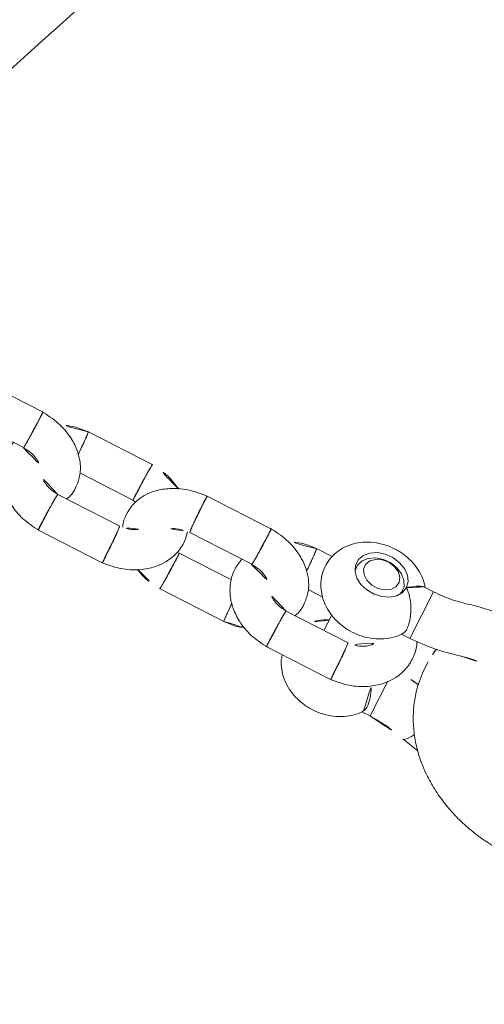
# Model space of a CAD drawing. Extents: x 5459245 to 5462690, y 5971016 to 5972523.
# Tile 141 of 198: x 5462452.0661 to 5462452.135, y 5972213.7708 to 5972213.9168. Entities that reach past the tile are written whole.
import ezdxf

# ---------------------------------------------------------------- set-up
doc = ezdxf.new("R2010")
doc.units = 0
doc.layers.add('A_MAŁA ARCHITEKTURA', color=195, linetype='CONTINUOUS', lineweight=9)

# ---------------------------------------------------------------- blocks, each defined once
blk = doc.blocks.new('A$C43995eb0')
at = {"layer": 'A_MAŁA ARCHITEKTURA', "linetype": 'Continuous'}
for p, q in [((1554.65, -825.89), (1555.2, -823.11)), ((1542.77, -827.76), (1544.24, -827.76)), ((1533.18, -831.78), (1533.18, -833.4)), ((1533.18, -831.78), (1533.18, -831.78)), ((1540.91, -831.78), (1533.18, -831.78)), ((1540.91, -833.14), (1540.91, -831.78)), ((1553.83, -831.78), (1548.05, -831.78)), ((1553.83, -833.14), (1553.83, -831.78)), ((1535.56, -835.93), (1535.06, -835.93)), ((1545.67, -839.61), (1545.67, -850.04)), ((1551.67, -850.18), (1551.67, -839.33)), ((1535.06, -843.62), (1535.56, -843.62)), ((1543.1, -843.62), (1545.67, -843.62)), ((1541.33, -848.46), (1541.33, -846.04)), ((1535.33, -847.53), (1535.33, -850.23)), ((1535.8, -857.38), (1535.8, -868.23)), ((1541.79, -867.95), (1541.79, -857.51)), ((1551.21, -868.17), (1551.21, -857.32)), ((1545.21, -859.25), (1545.21, -868.05)), ((1535.33, -877.38), (1535.33, -888.23)), ((1541.33, -886.46), (1541.33, -877.52)), ((1541.36, -877.62), (1541.43, -877.13)), ((1545.67, -877.61), (1545.67, -888.04)), ((1551.67, -888.18), (1551.67, -877.33)), ((1535.8, -895.38), (1535.8, -906.23)), ((1541.79, -905.95), (1541.79, -895.51))]:
    blk.add_line(p, q, dxfattribs=at)
at = {"layer": 'A_MAŁA ARCHITEKTURA', "linetype": 'Continuous', "flags": 128}
for points in [[(1554.65, -825.89), (1554.65, -825.74), (1554.38, -825.36), (1553.77, -824.93), (1553.26, -824.67)], [(1534.44, -835.64), (1533.54, -835.83), (1532.72, -836.36), (1532.05, -837.2), (1531.59, -838.27), (1531.39, -839.47), (1531.46, -840.7), (1531.79, -841.84), (1532.36, -842.81), (1533.11, -843.5), (1533.98, -843.87), (1534.89, -843.87), (1535.76, -843.5), (1536.52, -842.81), (1537.09, -841.84), (1537.42, -840.7), (1537.49, -839.47), (1537.28, -838.27), (1536.83, -837.2), (1536.16, -836.36), (1535.34, -835.83), (1534.44, -835.64)], [(1535.76, -843.51), (1535.65, -843.54), (1534.76, -843.6), (1533.9, -843.29), (1533.16, -842.63), (1532.6, -841.69), (1532.28, -840.57), (1532.24, -839.37), (1532.47, -838.21), (1532.96, -837.2), (1533.65, -836.44), (1534.48, -836.01), (1535.37, -835.95), (1535.76, -836.05)], [(1536.21, -838.36), (1536.47, -839.35), (1536.44, -840.39), (1536.14, -841.35), (1535.6, -842.1), (1534.9, -842.54), (1534.13, -842.6), (1533.39, -842.28), (1532.79, -841.62), (1532.41, -840.72), (1532.29, -839.68), (1532.46, -838.66), (1532.88, -837.79), (1533.52, -837.19), (1534.27, -836.94), (1535.03, -837.07), (1535.71, -837.56), (1536.21, -838.36)]]:
    blk.add_lwpolyline(points, dxfattribs=at)
at = {"layer": 'A_MAŁA ARCHITEKTURA', "linetype": 'Continuous'}
for points, knots in [([(768.63, -596.05), (771.65, -599.17), (780.31, -608.14), (794.77, -622.76), (812.06, -639.86), (829.56, -656.71), (847.24, -673.32), (865.1, -689.7), (883.15, -705.82), (901.38, -721.7), (919.78, -737.33), (938.36, -752.71), (957.11, -767.84), (976.03, -782.7), (995.11, -797.31), (1014.36, -811.66), (1033.77, -825.75), (1053.33, -839.57), (1073.05, -853.12), (1092.91, -866.4), (1112.93, -879.41), (1133.09, -892.15), (1153.39, -904.61), (1173.83, -916.79), (1194.41, -928.7), (1215.11, -940.32), (1235.95, -951.66), (1256.91, -962.72), (1277.99, -973.49), (1299.2, -983.97), (1320.52, -994.16), (1341.95, -1004.07), (1363.49, -1013.68), (1385.14, -1022.99), (1406.89, -1032.01), (1428.74, -1040.74), (1450.68, -1049.16), (1472.72, -1057.29), (1494.85, -1065.11), (1517.06, -1072.64), (1539.36, -1079.86), (1561.73, -1086.78), (1584.18, -1093.39), (1606.7, -1099.69), (1629.3, -1105.69), (1651.95, -1111.39), (1674.67, -1116.77), (1697.45, -1121.84), (1720.28, -1126.61), (1743.17, -1131.06), (1766.1, -1135.2), (1789.08, -1139.03), (1812.09, -1142.55), (1835.15, -1145.75), (1858.24, -1148.64), (1881.36, -1151.22), (1904.5, -1153.48), (1927.67, -1155.42), (1950.86, -1157.05), (1974.07, -1158.37), (1997.29, -1159.37), (2019.69, -1160.04), (2034.36, -1160.25), (2041.28, -1160.34)], [0, 0, 0, 0, 0.008859, 0.025435, 0.04201, 0.058584, 0.075158, 0.09173, 0.108302, 0.124873, 0.141442, 0.158011, 0.174578, 0.191145, 0.20771, 0.224275, 0.240838, 0.257401, 0.273962, 0.290523, 0.307082, 0.32364, 0.340197, 0.356754, 0.373309, 0.389863, 0.406416, 0.422968, 0.439519, 0.456068, 0.472617, 0.489165, 0.505712, 0.522258, 0.538803, 0.555347, 0.57189, 0.588432, 0.604973, 0.621513, 0.638052, 0.654591, 0.671129, 0.687665, 0.704202, 0.720737, 0.737272, 0.753806, 0.770339, 0.786872, 0.803404, 0.819936, 0.836467, 0.852998, 0.869528, 0.886058, 0.902587, 0.919116, 0.935645, 0.952174, 0.968702, 0.98523, 1, 1, 1, 1]), ([(1544.24, -827.76), (1544.79, -827.73), (1546.1, -827.64), (1548.12, -827.2), (1550.26, -826.44), (1552.29, -825.38), (1554.21, -824.06), (1555.98, -822.48), (1557.59, -820.65), (1559.02, -818.59), (1560.24, -816.34), (1561.24, -813.91), (1562, -811.35), (1562.51, -808.7), (1562.75, -805.98), (1562.74, -803.24), (1562.46, -800.51), (1561.91, -797.84), (1561.12, -795.3), (1560.37, -793.54), (1559.91, -792.65), (1559.83, -792.49)], [0, 0, 0, 0, 0.0388589, 0.0913909, 0.1438973, 0.1966979, 0.2500561, 0.304165, 0.3591196, 0.4149025, 0.4713968, 0.5284279, 0.5858183, 0.6434321, 0.7011813, 0.7590592, 0.8170907, 0.8752998, 0.9337109, 0.9885093, 1, 1, 1, 1]), ([(1564.16, -948.04), (1558.73, -946.25), (1546.18, -942.13), (1526.6, -935.3), (1505.39, -927.62), (1484.28, -919.63), (1463.27, -911.35), (1442.35, -902.77), (1421.53, -893.89), (1400.81, -884.72), (1380.21, -875.26), (1359.71, -865.5), (1339.33, -855.46), (1319.07, -845.13), (1298.93, -834.52), (1278.92, -823.61), (1262.16, -814.24), (1252.13, -808.39), (1248.67, -806.38)], [0, 0, 0, 0, 0.049787, 0.115236, 0.180681, 0.246123, 0.31156, 0.376992, 0.44242, 0.507844, 0.573263, 0.638677, 0.704087, 0.769492, 0.834892, 0.900288, 0.965678, 1, 1, 1, 1]), ([(1531.56, -819.73), (1531.59, -820.78), (1531.66, -822.88), (1532.12, -824.89), (1532.35, -825.89)], [0, 0, 0, 0, 0.499193, 1, 1, 1, 1]), ([(1539.84, -823.97), (1539.68, -823.3), (1539.37, -821.97), (1539.31, -820.54), (1539.29, -819.83)], [0, 0, 0, 0, 0.498758, 1, 1, 1, 1]), ([(1540.91, -831.78), (1540.85, -830.44), (1540.73, -827.77), (1540.14, -825.24), (1539.84, -823.97)], [0, 0, 0, 0, 0.499396, 1, 1, 1, 1]), ([(1532.35, -825.89), (1532.58, -826.84), (1533.03, -828.74), (1533.13, -830.76), (1533.18, -831.78)], [0, 0, 0, 0, 0.499181, 1, 1, 1, 1]), ([(1553.83, -831.78), (1553.88, -830.76), (1553.97, -828.74), (1554.43, -826.84), (1554.65, -825.89)], [0, 0, 0, 0, 0.500819, 1, 1, 1, 1]), ([(1540.55, -827.51), (1540.64, -827.53), (1541.37, -827.71), (1542.11, -827.74), (1542.77, -827.76)], [0, 0, 0, 0, 0.121428, 1, 1, 1, 1]), ([(1546.46, -827.5), (1546.43, -827.6), (1546.22, -828.62), (1546.2, -829.69), (1546.18, -830.66)], [0, 0, 0, 0, 0.101827, 1, 1, 1, 1]), ([(1551.68, -839.58), (1551.55, -838.45), (1551.29, -836.36), (1550.03, -833.81), (1548.64, -832.13), (1547.12, -830.96), (1545.34, -830.17), (1543.31, -829.97), (1541.74, -830.15), (1540.99, -830.56), (1540.82, -830.65)], [0, 0, 0, 0, 0.186771, 0.348024, 0.479109, 0.578524, 0.708009, 0.839007, 0.964048, 1, 1, 1, 1]), ([(1533.18, -833.14), (1532.88, -833.38), (1532.23, -833.92), (1531.41, -835.01), (1530.73, -836.33), (1530.28, -837.82), (1530.08, -839.4), (1530.15, -841.03), (1530.51, -842.63), (1531.13, -844.08), (1531.97, -845.33), (1532.97, -846.33), (1534.11, -847.1), (1535.4, -847.61), (1536.79, -847.83), (1538.2, -847.72), (1539.53, -847.31), (1540.73, -846.63), (1541.78, -845.71), (1542.66, -844.57), (1543.34, -843.24), (1543.8, -841.76), (1544, -840.17), (1543.93, -838.55), (1543.58, -836.95), (1542.96, -835.49), (1542.12, -834.25), (1541.34, -833.41), (1540.8, -833.07), (1540.65, -832.97)], [0, 0, 0, 0, 0.029478, 0.066484, 0.104568, 0.143665, 0.183525, 0.223956, 0.264952, 0.306544, 0.344132, 0.380843, 0.416667, 0.451831, 0.489909, 0.526822, 0.562921, 0.598743, 0.634904, 0.671898, 0.709967, 0.749052, 0.788904, 0.829328, 0.870316, 0.911901, 0.9495, 0.986225, 1, 1, 1, 1]), ([(1540.65, -832.97), (1540.52, -832.9), (1540.33, -832.79), (1539.76, -832.76), (1539.03, -832.84), (1537.96, -833.15), (1536.81, -833.64), (1535.65, -834.37), (1534.88, -835.08), (1534.51, -835.54), (1534.44, -835.64), (1534.44, -835.64)], [0, 0, 0, 0, 0.128721, 0.183888, 0.321391, 0.458666, 0.601786, 0.76225, 0.948857, 0.998522, 1, 1, 1, 1]), ([(1553.58, -832.97), (1553.48, -832.91), (1553.25, -832.76), (1552.49, -832.76), (1551.36, -832.99), (1550.36, -833.32), (1549.87, -833.62), (1549.8, -833.66)], [0, 0, 0, 0, 0.167849, 0.396949, 0.655093, 0.954608, 1, 1, 1, 1]), ([(1551.67, -847.5), (1551.93, -847.43), (1552.63, -847.24), (1553.65, -846.62), (1554.71, -845.71), (1555.59, -844.57), (1556.27, -843.24), (1556.72, -841.76), (1556.93, -840.17), (1556.86, -838.55), (1556.5, -836.95), (1555.89, -835.49), (1555.04, -834.25), (1554.27, -833.41), (1553.73, -833.07), (1553.58, -832.97)], [0, 0, 0, 0, 0.046159, 0.124337, 0.203258, 0.283994, 0.367079, 0.452379, 0.539355, 0.627578, 0.717031, 0.807789, 0.889847, 0.969996, 1, 1, 1, 1]), ([(1534.44, -835.64), (1534.44, -835.64), (1534.33, -835.49), (1533.96, -835), (1533.41, -834.22), (1533.22, -833.68), (1533.17, -833.43), (1533.18, -833.4), (1533.18, -833.4)], [0, 0, 0, 0, 0.003163, 0.157109, 0.552539, 0.95007, 0.987238, 1, 1, 1, 1]), ([(1543.99, -836.2), (1544.04, -836.21), (1544.16, -836.23), (1544.55, -836.56), (1545, -837.14), (1545.5, -838.21), (1545.62, -839.21), (1545.68, -839.77)], [0, 0, 0, 0, 0.078118, 0.22631, 0.424393, 0.677372, 1, 1, 1, 1]), ([(1545.71, -839.61), (1545.71, -839.61), (1545.71, -839.59), (1546.07, -839.56), (1546.45, -839.54), (1546.64, -839.53), (1546.65, -839.53)], [0, 0, 0, 0, 0.273551, 0.678157, 0.983842, 1, 1, 1, 1]), ([(1551.63, -839.45), (1551.64, -839.44), (1551.65, -839.43), (1551.37, -839.42), (1550.98, -839.42), (1550.63, -839.42), (1550.09, -839.42), (1549.29, -839.44), (1548.27, -839.46), (1547.37, -839.49), (1546.86, -839.52), (1546.66, -839.53), (1546.65, -839.53)], [0, 0, 0, 0, 0.083376, 0.229362, 0.301556, 0.373743, 0.445931, 0.591879, 0.737843, 0.883862, 0.994168, 1, 1, 1, 1]), ([(1543.92, -843.62), (1543.98, -843.78), (1544.23, -844.4), (1544.82, -845.24), (1545.42, -845.81), (1545.67, -846.04)], [0, 0, 0, 0, 0.169981, 0.651694, 1, 1, 1, 1]), ([(1545.67, -848.47), (1545.59, -848.42), (1544.88, -848.05), (1543.41, -847.96), (1541.41, -848.28), (1539.79, -849.15), (1538.35, -850.46), (1537.12, -852.22), (1536.09, -854.69), (1535.89, -856.63), (1535.79, -857.64)], [0, 0, 0, 0, 0.01918, 0.161159, 0.282311, 0.424259, 0.534142, 0.668739, 0.82651, 1, 1, 1, 1]), ([(1535.33, -849.98), (1535.42, -851.13), (1535.56, -852.66), (1536.23, -853.95), (1536.4, -854.27)], [0, 0, 0, 0, 0.748102, 1, 1, 1, 1]), ([(1535.37, -850.11), (1535.36, -850.11), (1535.31, -850.1), (1535.58, -850.07), (1535.98, -850.04), (1536.26, -850.03), (1536.3, -850.03), (1536.31, -850.03)], [0, 0, 0, 0, 0.124857, 0.52895, 0.933041, 0.98386, 1, 1, 1, 1]), ([(1539.01, -849.93), (1538.78, -849.94), (1538.22, -849.95), (1537.3, -849.98), (1536.66, -850.01), (1536.36, -850.02), (1536.32, -850.03), (1536.31, -850.03)], [0, 0, 0, 0, 0.247083, 0.59465, 0.942333, 0.986115, 1, 1, 1, 1]), ([(1541.79, -859.29), (1542.44, -859.4), (1543.74, -859.64), (1545.78, -859.23), (1547.52, -858.35), (1549.02, -857.02), (1550.3, -855.28), (1551.37, -852.85), (1551.57, -850.94), (1551.68, -849.94)], [0, 0, 0, 0, 0.132323, 0.265852, 0.413285, 0.52432, 0.661017, 0.822137, 1, 1, 1, 1]), ([(1545.64, -849.93), (1545.61, -850.33), (1545.54, -851.17), (1545.15, -852.12), (1544.76, -852.75), (1544.52, -852.97), (1544.45, -853.04)], [0, 0, 0, 0, 0.301472, 0.625081, 0.882653, 1, 1, 1, 1]), ([(1545.7, -849.94), (1545.7, -849.95), (1545.7, -849.96), (1546.06, -849.99), (1546.45, -850.02), (1546.64, -850.03), (1546.65, -850.03)], [0, 0, 0, 0, 0.310016, 0.694312, 0.984653, 1, 1, 1, 1]), ([(1551.63, -850.11), (1551.64, -850.11), (1551.65, -850.13), (1551.37, -850.14), (1550.98, -850.14), (1550.63, -850.14), (1550.09, -850.13), (1549.29, -850.12), (1548.27, -850.09), (1547.37, -850.06), (1546.86, -850.04), (1546.66, -850.03), (1546.65, -850.03)], [0, 0, 0, 0, 0.082295, 0.228453, 0.300732, 0.373005, 0.445277, 0.591397, 0.737534, 0.883725, 0.994161, 1, 1, 1, 1]), ([(1541.82, -857.62), (1541.86, -857.18), (1541.92, -856.29), (1542.3, -855.3), (1542.67, -854.66), (1542.88, -854.46), (1542.95, -854.39)], [0, 0, 0, 0, 0.305861, 0.624578, 0.87612, 1, 1, 1, 1]), ([(1551.22, -857.59), (1551.16, -856.5), (1551.09, -855.33), (1550.66, -854.33), (1550.62, -854.25)], [0, 0, 0, 0, 0.925924, 1, 1, 1, 1]), ([(1535.82, -857.45), (1535.83, -857.45), (1535.87, -857.43), (1536.24, -857.42), (1536.68, -857.42), (1537.06, -857.42), (1537.64, -857.42), (1538.46, -857.44), (1539.48, -857.46), (1540.35, -857.49), (1540.82, -857.52), (1541, -857.53), (1541.01, -857.53)], [0, 0, 0, 0, 0.1171503, 0.2577572, 0.3272908, 0.3968185, 0.4663463, 0.6069163, 0.7475027, 0.8881411, 0.994383, 1, 1, 1, 1]), ([(1541.75, -857.6), (1541.76, -857.6), (1541.8, -857.59), (1541.53, -857.56), (1541.2, -857.54), (1541.02, -857.53), (1541.01, -857.53)], [0, 0, 0, 0, 0.187202, 0.639901, 0.981921, 1, 1, 1, 1]), ([(1548.27, -857.61), (1548.48, -857.6), (1549.02, -857.59), (1549.77, -857.56), (1550.24, -857.54), (1550.42, -857.53), (1550.43, -857.53)], [0, 0, 0, 0, 0.255876, 0.670326, 0.983449, 1, 1, 1, 1]), ([(1551.17, -857.45), (1551.18, -857.46), (1551.22, -857.47), (1550.95, -857.5), (1550.62, -857.52), (1550.44, -857.53), (1550.43, -857.53)], [0, 0, 0, 0, 0.189122, 0.640773, 0.981961, 1, 1, 1, 1]), ([(1535.79, -867.97), (1535.9, -869.03), (1536.12, -871.01), (1537.19, -873.49), (1538.44, -875.2), (1539.85, -876.45), (1541.58, -877.34), (1543.56, -877.59), (1544.98, -877.46), (1545.54, -877.16), (1545.58, -877.14)], [0, 0, 0, 0, 0.183003, 0.34407, 0.478635, 0.585076, 0.724475, 0.868122, 0.990697, 1, 1, 1, 1]), ([(1535.84, -868.1), (1535.83, -868.11), (1535.8, -868.12), (1536.12, -868.13), (1536.63, -868.14), (1537.3, -868.14), (1538.08, -868.13), (1539.11, -868.1), (1540.1, -868.07), (1540.69, -868.04), (1540.97, -868.03), (1541, -868.03), (1541.01, -868.03)], [0, 0, 0, 0, 0.0622425, 0.2030563, 0.3438432, 0.4134693, 0.5542385, 0.6950137, 0.8358396, 0.9766649, 0.9943751, 1, 1, 1, 1]), ([(1541.79, -867.95), (1541.76, -867.96), (1541.69, -867.98), (1541.31, -868.01), (1541.06, -868.02), (1541.02, -868.03), (1541.01, -868.03)], [0, 0, 0, 0, 0.461627, 0.923408, 0.981559, 1, 1, 1, 1]), ([(1542.58, -870.7), (1542.52, -870.61), (1542.29, -870.28), (1541.94, -869.33), (1541.84, -868.35), (1541.79, -867.8)], [0, 0, 0, 0, 0.1425702, 0.5217586, 1, 1, 1, 1]), ([(1551.68, -877.58), (1551.55, -876.45), (1551.29, -874.36), (1550.03, -871.81), (1548.64, -870.13), (1547.11, -868.96), (1545.34, -868.19), (1543.47, -867.92), (1542.33, -868.18), (1541.86, -868.29)], [0, 0, 0, 0, 0.200825, 0.374212, 0.515159, 0.622055, 0.761283, 0.902138, 1, 1, 1, 1]), ([(1545.25, -867.95), (1545.27, -867.94), (1545.3, -867.93), (1545.66, -867.91), (1546.09, -867.91), (1546.48, -867.91), (1547.05, -867.92), (1547.88, -867.93), (1548.9, -867.96), (1549.77, -867.99), (1550.24, -868.02), (1550.42, -868.03), (1550.43, -868.03)], [0, 0, 0, 0, 0.101335, 0.24447, 0.315246, 0.38601, 0.456774, 0.599843, 0.742944, 0.886115, 0.994282, 1, 1, 1, 1]), ([(1550.17, -872.37), (1550.39, -871.89), (1551.01, -870.52), (1551.14, -868.94), (1551.22, -867.92)], [0, 0, 0, 0, 0.350387, 1, 1, 1, 1]), ([(1551.17, -868.1), (1551.18, -868.1), (1551.22, -868.09), (1550.95, -868.06), (1550.62, -868.04), (1550.44, -868.03), (1550.43, -868.03)], [0, 0, 0, 0, 0.190907, 0.641564, 0.982001, 1, 1, 1, 1]), ([(1536.81, -872.31), (1536.43, -873.07), (1535.61, -874.72), (1535.42, -876.61), (1535.32, -877.62)], [0, 0, 0, 0, 0.466474, 1, 1, 1, 1]), ([(1544.8, -874.94), (1544.85, -875), (1545.1, -875.3), (1545.5, -876.22), (1545.62, -877.21), (1545.68, -877.77)], [0, 0, 0, 0, 0.1001069, 0.4956095, 1, 1, 1, 1]), ([(1535.37, -877.45), (1535.37, -877.45), (1535.37, -877.47), (1535.72, -877.5), (1536.11, -877.52), (1536.3, -877.53), (1536.31, -877.53)], [0, 0, 0, 0, 0.2755409, 0.6790573, 0.9838838, 1, 1, 1, 1]), ([(1541.29, -877.61), (1541.29, -877.62), (1541.3, -877.63), (1541.02, -877.64), (1540.64, -877.64), (1540.29, -877.64), (1539.75, -877.64), (1538.95, -877.62), (1537.93, -877.59), (1537.03, -877.56), (1536.52, -877.54), (1536.32, -877.53), (1536.31, -877.53)], [0, 0, 0, 0, 0.0660325, 0.2147908, 0.2883468, 0.3618905, 0.4354342, 0.5841232, 0.7328462, 0.8816412, 0.9940578, 1, 1, 1, 1]), ([(1545.71, -877.61), (1545.71, -877.61), (1545.71, -877.59), (1546.07, -877.56), (1546.45, -877.54), (1546.64, -877.53), (1546.65, -877.53)], [0, 0, 0, 0, 0.273551, 0.678157, 0.983842, 1, 1, 1, 1]), ([(1551.63, -877.45), (1551.64, -877.44), (1551.65, -877.43), (1551.37, -877.42), (1550.98, -877.42), (1550.63, -877.42), (1550.09, -877.42), (1549.29, -877.44), (1548.27, -877.46), (1547.37, -877.49), (1546.86, -877.52), (1546.66, -877.53), (1546.65, -877.53)], [0, 0, 0, 0, 0.083376, 0.229362, 0.301556, 0.373743, 0.445931, 0.591879, 0.737843, 0.883862, 0.994168, 1, 1, 1, 1]), ([(1545.67, -886.47), (1545.59, -886.42), (1544.88, -886.05), (1543.41, -885.96), (1541.41, -886.28), (1539.79, -887.15), (1538.35, -888.46), (1537.12, -890.22), (1536.09, -892.69), (1535.89, -894.63), (1535.79, -895.64)], [0, 0, 0, 0, 0.01918, 0.161159, 0.282311, 0.424259, 0.534142, 0.668739, 0.82651, 1, 1, 1, 1]), ([(1535.33, -887.98), (1535.42, -889.13), (1535.56, -890.66), (1536.23, -891.95), (1536.4, -892.27)], [0, 0, 0, 0, 0.748102, 1, 1, 1, 1]), ([(1535.37, -888.11), (1535.36, -888.11), (1535.31, -888.1), (1535.58, -888.07), (1535.98, -888.04), (1536.26, -888.03), (1536.3, -888.03), (1536.31, -888.03)], [0, 0, 0, 0, 0.124857, 0.52895, 0.933041, 0.98386, 1, 1, 1, 1]), ([(1539.01, -887.93), (1538.78, -887.94), (1538.22, -887.95), (1537.3, -887.98), (1536.66, -888.01), (1536.36, -888.02), (1536.32, -888.03), (1536.31, -888.03)], [0, 0, 0, 0, 0.247083, 0.59465, 0.942333, 0.986115, 1, 1, 1, 1]), ([(1541.79, -897.29), (1542.44, -897.4), (1543.74, -897.64), (1545.78, -897.23), (1547.52, -896.35), (1549.02, -895.02), (1550.3, -893.28), (1551.37, -890.85), (1551.57, -888.94), (1551.68, -887.94)], [0, 0, 0, 0, 0.132323, 0.265852, 0.413285, 0.52432, 0.661017, 0.822137, 1, 1, 1, 1]), ([(1545.64, -887.93), (1545.61, -888.33), (1545.54, -889.17), (1545.15, -890.12), (1544.76, -890.75), (1544.52, -890.97), (1544.45, -891.04)], [0, 0, 0, 0, 0.301472, 0.625081, 0.882653, 1, 1, 1, 1]), ([(1545.7, -887.94), (1545.7, -887.95), (1545.7, -887.96), (1546.06, -887.99), (1546.45, -888.02), (1546.64, -888.03), (1546.65, -888.03)], [0, 0, 0, 0, 0.310016, 0.694312, 0.984653, 1, 1, 1, 1]), ([(1551.63, -888.11), (1551.64, -888.11), (1551.65, -888.13), (1551.37, -888.14), (1550.98, -888.14), (1550.63, -888.14), (1550.09, -888.13), (1549.29, -888.12), (1548.27, -888.09), (1547.37, -888.06), (1546.86, -888.04), (1546.66, -888.03), (1546.65, -888.03)], [0, 0, 0, 0, 0.082295, 0.228453, 0.300732, 0.373005, 0.445277, 0.591397, 0.737534, 0.883725, 0.994161, 1, 1, 1, 1]), ([(1541.82, -895.62), (1541.86, -895.18), (1541.92, -894.29), (1542.3, -893.3), (1542.67, -892.66), (1542.88, -892.46), (1542.95, -892.39)], [0, 0, 0, 0, 0.305861, 0.624578, 0.87612, 1, 1, 1, 1]), ([(1535.82, -895.45), (1535.83, -895.45), (1535.87, -895.43), (1536.24, -895.42), (1536.68, -895.42), (1537.06, -895.42), (1537.64, -895.42), (1538.46, -895.44), (1539.48, -895.46), (1540.35, -895.49), (1540.82, -895.52), (1541, -895.53), (1541.01, -895.53)], [0, 0, 0, 0, 0.1171503, 0.2577572, 0.3272908, 0.3968185, 0.4663463, 0.6069163, 0.7475027, 0.8881411, 0.994383, 1, 1, 1, 1]), ([(1541.75, -895.6), (1541.76, -895.6), (1541.8, -895.59), (1541.53, -895.56), (1541.2, -895.54), (1541.02, -895.53), (1541.01, -895.53)], [0, 0, 0, 0, 0.187202, 0.639901, 0.981921, 1, 1, 1, 1])]:
    blk.add_open_spline(points, degree=3, knots=knots, dxfattribs=at)

msp = doc.modelspace()

# ---------------------------------------------------------------- block references
at = {"layer": 'A_MAŁA ARCHITEKTURA', "xscale": 0.001, "yscale": 0.001, "zscale": 0.001, "rotation": 242.9301705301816}
msp.add_blockref('A$C43995eb0', (5462453.5658, 5972214.81866), dxfattribs=at)

doc.saveas('drawing.dxf')
